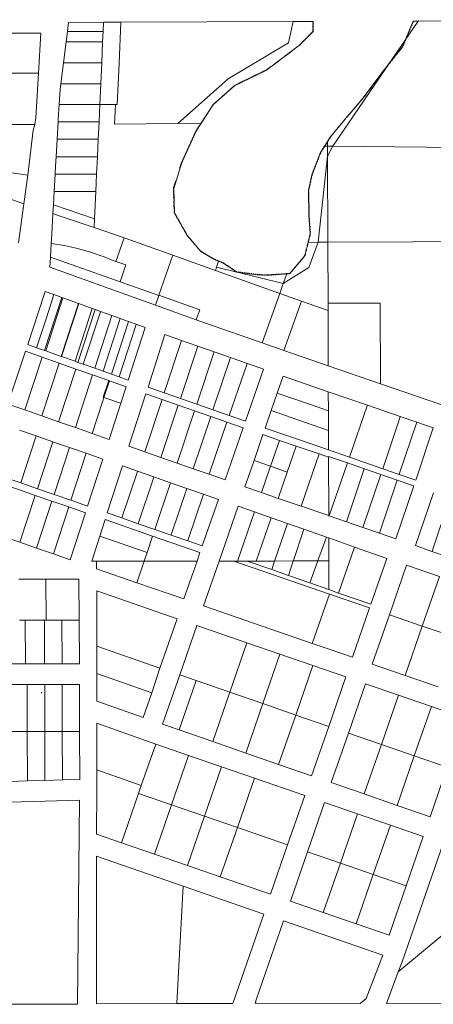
# Model space of a CAD drawing. Extents: x 383245 to 391947, y 95455 to 99861.
# Tile 4 of 5: x 387791 to 388978, y 97023 to 99849. Entities that reach past the tile are written whole.
import ezdxf

# ---------------------------------------------------------------- set-up
doc = ezdxf.new("R2010")
doc.units = 0
doc.header["$LTSCALE"] = 0.005
doc.header["$MEASUREMENT"] = 0
doc.linetypes.add('Echnl', pattern=[0.68, 0.25, -0.03, 0.02, -0.03, 0.02, -0.03, 0.02, -0.03, 0.25])
doc.linetypes.add('Erwl', pattern=[0.8, 0.175, -0.05, 0.35, -0.05, 0.175])
doc.layers.add('Default_1', color=5, linetype='Continuous', lineweight=18, plot=False)
doc.layers.add('E_RW_Existing', color=1, linetype='Erwl', lineweight=25)
doc.layers.add('E_WTR_Edge', color=4, linetype='Echnl', lineweight=25)

msp = doc.modelspace()

# ---------------------------------------------------------------- linework, layer by layer
at = {"layer": 'Default_1'}
for p in [(388576.5, 99843.8), (388935, 99844.8), (388674.9, 99457.1), (387854.4, 97917.6)]:
    msp.add_point(p, dxfattribs=at)
at = {"layer": 'E_RW_Existing', "linetype": 'Continuous', "lineweight": 18}
for p, q in [((387928.5, 99815), (387931.8, 99841.3)), ((388030.5, 99815), (388031.7, 99841.7)), ((388563, 99782.7), (388576.5, 99843.8)), ((388576.5, 99843.8), (388633.8, 99844)), ((388920.9, 99844.8), (388935, 99844.8)), ((388935, 99844.8), (389546.7, 99849)), ((387928.5, 99815), (387924.6, 99785)), ((388030.5, 99815), (387928.5, 99815)), ((388029.2, 99785.2), (388030.5, 99815)), ((388029.2, 99785.2), (387924.6, 99785)), ((388026.6, 99725.3), (388029.2, 99785.2)), ((388389.7, 99678.8), (388563, 99782.7)), ((388026.6, 99725.3), (387917, 99725.3)), ((388245.3, 99551.2), (388389.7, 99678.8)), ((388021.4, 99605.8), (387904.6, 99605.7)), ((388066.3, 99605.4), (388021.4, 99605.8)), ((388063.8, 99549.3), (388066.3, 99605.4)), ((388066.3, 99605.4), (388071.4, 99605.3)), ((387680.8, 99548.6), (387834.5, 99548.3)), ((387834.5, 99548.3), (387830.1, 99531.5)), ((387837.2, 99567.1), (387834.5, 99548.3)), ((387830.1, 99531.5), (387814.9, 99403.1)), ((388674.9, 99457.1), (388690.4, 99485.7)), ((387814.9, 99403.1), (387536.9, 99441.1)), ((388647.5, 99210), (388674.9, 99457.1)), ((388675.7, 99210.1), (388674.9, 99457.1)), ((387498.2, 99426.7), (387803.6, 99320.8)), ((387883.2, 99233.5), (387886.6, 99292.5)), ((387888, 99317.8), (388005.8, 99277.2)), ((388004.6, 99252.2), (388091, 99222.7)), ((387879.4, 99167), (387881.7, 99207)), ((387881.7, 99207), (387883.2, 99233.5)), ((388066.9, 99155.3), (388091, 99222.7)), ((388091, 99222.7), (388231, 99172.7)), ((388621.2, 99137.8), (388647.5, 99210)), ((388676.3, 99035), (388675.7, 99210.1)), ((387877.8, 99138.3), (387879.4, 99167)), ((387879.4, 99167), (388080, 99096.1)), ((388095.8, 99145.1), (388066.9, 99155.3)), ((388231, 99172.7), (388191, 99057.9)), ((388231, 99172.7), (388353.1, 99129.1)), ((388181.1, 99029.4), (387877.8, 99138.3)), ((388080, 99096.1), (388095.8, 99145.1)), ((388353.1, 99129.1), (388537.8, 99063.2)), ((388547.9, 99091.3), (388621.2, 99137.8)), ((388080, 99096.1), (388190.7, 99056.9)), ((387862.3, 98899.4), (387912.5, 99051.5)), ((387866, 98898.1), (387915.1, 99050.6)), ((387889.7, 99059.7), (387868.4, 98993.2)), ((388190.7, 99056.9), (388181.1, 99029.4)), ((388191, 99057.9), (388190.7, 99056.9)), ((388308.1, 99016.6), (388191, 99057.9)), ((388486.9, 98921.6), (388537.8, 99063.2)), ((388537.8, 99063.2), (388600.5, 99040.9)), ((388600.5, 99040.9), (388549.7, 98899.5)), ((388600.5, 99040.9), (388676.4, 99013.9)), ((387910.4, 98882.4), (387960.3, 99034.3)), ((388008.2, 99017.1), (387958.6, 98865.4)), ((388181.1, 99029.4), (388297.9, 98987.5)), ((388297.9, 98987.5), (388308.1, 99016.6)), ((388676.3, 99035), (388826.3, 99035.6)), ((388826.3, 99035.6), (388827, 98803.5)), ((387840, 98907.3), (387868.4, 98993.2)), ((388056.1, 98999.9), (388006.7, 98848.4)), ((388080, 98991.3), (388030.9, 98839.9)), ((388054.8, 98831.4), (388104, 98982.7)), ((388297.9, 98987.5), (388327.5, 98977.1)), ((388151.8, 98965.5), (388103, 98814.4)), ((388327.5, 98977.1), (388486.9, 98921.6)), ((388208.3, 98945.3), (388159.6, 98794.4)), ((388255.3, 98928.4), (388206.2, 98778)), ((388208.3, 98945.3), (388255.3, 98928.4)), ((387757.6, 98745.7), (387807.8, 98897.3)), ((388252.8, 98761.7), (388302.4, 98911.8)), ((388299.4, 98745.4), (388349.6, 98895.3)), ((388302.4, 98911.8), (388349.6, 98895.3)), ((388349.6, 98895.3), (388396.8, 98878.9)), ((388549.7, 98899.5), (388486.9, 98921.6)), ((388676.9, 98855), (388549.7, 98899.5)), ((387806, 98728.8), (387856, 98880.3)), ((388346, 98729), (388396.8, 98878.9)), ((388396.8, 98878.9), (388443.9, 98862.4)), ((387854.4, 98711.9), (387904.2, 98863.3)), ((387952.3, 98846.3), (387902.8, 98695)), ((388392.7, 98712.7), (388443.9, 98862.4)), ((388827, 98803.5), (388676.9, 98855)), ((388000.5, 98829.4), (387951.2, 98678.1)), ((388046.8, 98813), (388031.3, 98765.5)), ((388033.2, 98764.8), (388048.7, 98812.4)), ((388547.7, 98826.1), (388677.1, 98780.7)), ((388153.4, 98775.4), (388104.7, 98624.5)), ((388200, 98759.1), (388150.7, 98608.4)), ((387806, 98728.8), (387757.6, 98745.7)), ((387854.4, 98711.9), (387806, 98728.8)), ((388196.8, 98592.3), (388246.5, 98742.8)), ((388242.8, 98576.3), (388293.1, 98726.5)), ((387902.8, 98695), (387854.4, 98711.9)), ((388288.8, 98560.2), (388339.6, 98710.2)), ((387791.2, 98670.7), (387838.9, 98654.1)), ((387951.2, 98678.1), (387902.8, 98695)), ((387999.6, 98661.2), (387951.2, 98678.1)), ((388334.9, 98544.1), (388386.2, 98693.9)), ((388380.9, 98528), (388432.8, 98677.6)), ((388928, 98527.6), (388978.3, 98677.1)), ((387794.2, 98519.5), (387838.9, 98654.1)), ((387838.9, 98654.1), (387886.6, 98637.5)), ((388048, 98644.3), (387999.6, 98661.2)), ((387886.6, 98637.5), (387842.2, 98502.8)), ((387886.6, 98637.5), (387934.3, 98620.9)), ((387890.2, 98486.2), (387934.3, 98620.9)), ((387934.3, 98620.9), (387982, 98604.3)), ((388150.7, 98608.4), (388104.7, 98624.5)), ((388584.7, 98625.1), (388650.9, 98602.4)), ((387938.2, 98469.5), (387982, 98604.3)), ((387982, 98604.3), (388029.7, 98587.6)), ((388029.7, 98587.6), (387986.1, 98452.9)), ((388196.8, 98592.3), (388150.7, 98608.4)), ((388242.8, 98576.3), (388196.8, 98592.3)), ((388599.1, 98452.3), (388650.9, 98602.4)), ((388650.9, 98602.4), (388677.7, 98593.1)), ((388677.7, 98593.1), (388677.7, 98595.4)), ((388086.4, 98567.9), (388042.8, 98433.2)), ((388288.8, 98560.2), (388242.8, 98576.3)), ((388334.9, 98544.1), (388288.8, 98560.2)), ((388731.7, 98577), (388679.8, 98424.8)), ((388380.9, 98528), (388334.9, 98544.1)), ((388776.5, 98391.3), (388827.8, 98543.5)), ((388224, 98520), (388179.1, 98385.9)), ((388485.2, 98491.6), (388437.6, 98508.2)), ((388871.1, 98358.7), (388922.2, 98510.6)), ((387835.8, 98483.6), (387791.4, 98348.9)), ((388315.3, 98338.7), (388361.6, 98472.1)), ((388532.8, 98475), (388485.2, 98491.6)), ((388599.1, 98452.3), (388532.8, 98475)), ((388927.3, 98339.3), (388978.5, 98490.9)), ((387839.7, 98332.2), (387883.9, 98466.9)), ((387888, 98315.5), (387931.9, 98450.3)), ((387979.9, 98433.6), (387936.4, 98298.9)), ((388416.6, 98295.1), (388465.4, 98435.9)), ((388469.6, 98295.1), (388512.7, 98419.4)), ((388679.8, 98424.8), (388678.4, 98425.2)), ((387791.4, 98348.9), (387743.1, 98365.6)), ((388021.2, 98366.4), (388156.8, 98319.4)), ((388672.1, 98363.9), (388647.3, 98296.5)), ((388678.7, 98295.2), (388678.5, 98361.7)), ((387839.7, 98332.2), (387791.4, 98348.9)), ((387888, 98315.5), (387839.7, 98332.2)), ((387936.4, 98298.9), (387888, 98315.5)), ((388844.7, 98302.5), (388799.2, 98170.9)), ((388012.2, 98294.8), (387998.1, 98294.8)), ((388148.6, 98294.9), (388012.2, 98294.8)), ((388012.2, 98272.6), (388012.2, 98294.8)), ((388406.1, 98295), (388363.7, 98295)), ((388416.6, 98295.1), (388406.1, 98295)), ((388406.1, 98295), (388680.2, 98200.1)), ((388444, 98295.1), (388416.6, 98295.1)), ((388514.6, 98270.4), (388444, 98295.1)), ((388679, 98212.9), (388678.7, 98295.2)), ((388852.4, 98141.1), (388901.4, 98282.9)), ((388901.4, 98282.9), (388996, 98250.2)), ((388562.4, 98253.7), (388514.6, 98270.4)), ((388623.6, 98232.3), (388562.4, 98253.7)), ((388946.9, 98108.4), (388996, 98250.2)), ((387789.1, 98243.1), (387866.1, 98243.1)), ((387866.1, 98243.1), (387867.4, 98125.4)), ((387866.1, 98243.1), (387961.1, 98243.1)), ((388242.9, 98129.5), (388012.3, 98209.1)), ((388680.2, 98200.1), (388631.1, 98058.8)), ((388680.2, 98200.1), (388795.7, 98160.7)), ((388795.7, 98160.7), (388746.7, 98018.9)), ((388803.4, 97999.3), (388852.4, 98141.1)), ((388946.9, 98108.4), (388852.4, 98141.1)), ((387790.4, 98125.4), (387807.4, 98125.4)), ((387807.4, 98125.4), (387862.4, 98125.4)), ((387807.4, 98125.4), (387807.8, 98000.4)), ((387862.4, 98125.4), (387862.8, 98000.4)), ((387862.4, 98125.4), (387867.4, 98125.4)), ((387867.4, 98125.4), (387912.4, 98125.4)), ((387912.4, 98125.4), (387961.9, 98125.4)), ((387912.4, 98125.4), (387912.8, 98000.4)), ((388193.8, 97987.8), (388242.9, 98129.5)), ((388250.5, 97968.2), (388299.6, 98109.9)), ((388299.6, 98109.9), (388443.5, 98060.2)), ((388897.9, 97966.7), (388946.9, 98108.4)), ((389041.5, 98075.8), (388946.9, 98108.4)), ((388012.6, 98050.5), (388193.8, 97987.8)), ((388394.5, 97918.4), (388443.5, 98060.2)), ((388443.5, 98060.2), (388538, 98027.5)), ((388489, 97885.8), (388538, 98027.5)), ((388538, 98027.5), (388632.6, 97994.9)), ((387752.8, 98000.4), (387807.8, 98000.4)), ((387807.8, 98000.4), (387862.8, 98000.4)), ((387862.8, 98000.4), (387912.8, 98000.4)), ((387912.8, 98000.4), (387962.8, 98000.4)), ((388583.5, 97853.1), (388632.6, 97994.9)), ((388632.6, 97994.9), (388727.1, 97962.2)), ((388897.9, 97966.7), (388803.4, 97999.3)), ((388170.8, 97917), (388193.8, 97987.8)), ((388201.4, 97826.4), (388250.5, 97968.2)), ((388297.7, 97951.8), (388250.5, 97968.2)), ((388727.1, 97962.2), (388678.1, 97820.5)), ((388992.4, 97934), (388897.9, 97966.7)), ((387763, 97940.4), (387813, 97940.4)), ((387813, 97940.4), (387863, 97940.4)), ((387813.2, 97805.4), (387813, 97940.4)), ((387863, 97940.4), (387913, 97940.4)), ((387863.3, 97805.4), (387863, 97940.4)), ((387913, 97940.4), (387963, 97940.4)), ((387913.3, 97805.4), (387913, 97940.4)), ((387963.4, 97805.4), (387963, 97940.4)), ((388248.6, 97810.1), (388297.7, 97951.8)), ((388394.5, 97918.4), (388297.7, 97951.8)), ((388734.8, 97800.9), (388783.8, 97942.6)), ((388783.8, 97942.6), (388878.3, 97910)), ((388146, 97846.4), (388170.8, 97917)), ((388345.5, 97776.6), (388394.5, 97918.4)), ((388489, 97885.8), (388394.5, 97918.4)), ((388829.3, 97768.2), (388878.3, 97910)), ((388878.3, 97910), (388972.8, 97877.3)), ((388440, 97744), (388489, 97885.8)), ((388583.5, 97853.1), (388489, 97885.8)), ((388923.8, 97735.6), (388972.8, 97877.3)), ((388972.8, 97877.3), (389067.3, 97844.7)), ((388534.5, 97711.3), (388583.5, 97853.1)), ((388678.1, 97820.5), (388583.5, 97853.1)), ((388013, 97695.9), (388013, 97829.4)), ((388013, 97829.4), (388181.7, 97769.7)), ((388248.6, 97810.1), (388201.4, 97826.4)), ((388888.8, 97144.6), (389124.1, 97825.1)), ((387763.2, 97805.4), (387813.2, 97805.4)), ((387813.2, 97805.4), (387863.3, 97805.4)), ((387813.9, 97664), (387813.2, 97805.4)), ((387863.3, 97805.4), (387913.3, 97805.4)), ((387863.9, 97665.4), (387863.3, 97805.4)), ((387913.9, 97666.8), (387913.3, 97805.4)), ((387913.3, 97805.4), (387963.4, 97805.4)), ((387963.9, 97668.1), (387963.4, 97805.4)), ((388345.5, 97776.6), (388248.6, 97810.1)), ((388678.1, 97820.5), (388629, 97678.7)), ((388685.7, 97659.1), (388734.8, 97800.9)), ((388829.3, 97768.2), (388734.8, 97800.9)), ((388140.4, 97650.4), (388181.7, 97769.7)), ((388440, 97744), (388345.5, 97776.6)), ((388780.3, 97626.4), (388829.3, 97768.2)), ((388923.8, 97735.6), (388829.3, 97768.2)), ((388227.1, 97595.4), (388276.1, 97737.1)), ((388534.5, 97711.3), (388440, 97744)), ((388629, 97678.7), (388534.5, 97711.3)), ((388874.8, 97593.8), (388923.8, 97735.6)), ((389018.3, 97702.9), (388923.8, 97735.6)), ((388013, 97695.9), (388140.4, 97650.4)), ((388013, 97640.9), (388013, 97695.9)), ((388370.7, 97704.4), (388321.6, 97562.7)), ((388465.3, 97671.8), (388370.7, 97704.4)), ((389018.3, 97702.9), (388969.3, 97561.1)), ((387763.9, 97662.6), (387813.9, 97664)), ((387813.9, 97664), (387863.9, 97665.4)), ((387863.9, 97665.4), (387913.9, 97666.8)), ((387913.9, 97666.8), (387963.9, 97668.1)), ((388416.1, 97530.1), (388465.3, 97671.8)), ((388609.4, 97622), (388465.3, 97671.8)), ((388780.3, 97626.4), (388685.7, 97659.1)), ((388132.6, 97628), (388083.6, 97486.2)), ((388132.6, 97628), (388140.4, 97650.4)), ((388227.1, 97595.4), (388132.6, 97628)), ((388874.8, 97593.8), (388780.3, 97626.4)), ((387612.1, 97598.5), (387962.7, 97608.2)), ((388227.1, 97595.4), (388178.1, 97453.6)), ((388321.6, 97562.7), (388227.1, 97595.4)), ((388560.4, 97480.2), (388609.4, 97622)), ((388617.1, 97460.6), (388666.1, 97602.4)), ((388666.1, 97602.4), (388760.7, 97569.7)), ((388711.6, 97428), (388760.7, 97569.7)), ((388760.7, 97569.7), (388855.2, 97537.1)), ((388969.3, 97561.1), (388874.8, 97593.8)), ((388321.6, 97562.7), (388272.6, 97420.9)), ((388416.1, 97530.1), (388321.6, 97562.7)), ((388011.7, 97511.1), (388083.6, 97486.2)), ((388367.1, 97388.3), (388416.1, 97530.1)), ((388560.4, 97480.2), (388416.1, 97530.1)), ((388806.2, 97395.3), (388855.2, 97537.1)), ((388855.2, 97537.1), (388949.7, 97504.4)), ((388083.6, 97486.2), (388178.1, 97453.6)), ((388949.7, 97504.4), (388900.7, 97362.7)), ((388178.1, 97453.6), (388272.6, 97420.9)), ((388511.4, 97338.5), (388560.4, 97480.2)), ((388568.1, 97318.9), (388617.1, 97460.6)), ((388711.6, 97428), (388617.1, 97460.6)), ((388011.3, 97023.6), (388011.7, 97447.6)), ((388662.6, 97286.2), (388711.6, 97428)), ((388806.2, 97395.3), (388711.6, 97428)), ((388272.6, 97420.9), (388367.1, 97388.3)), ((388367.1, 97388.3), (388511.4, 97338.5)), ((388757.1, 97253.6), (388806.2, 97395.3)), ((388900.7, 97362.7), (388806.2, 97395.3)), ((388900.7, 97362.7), (388851.7, 97220.9)), ((388662.6, 97286.2), (388568.1, 97318.9)), ((388757.1, 97253.6), (388662.6, 97286.2)), ((388491.8, 97281.8), (388403.1, 97025.3)), ((388548.5, 97262.2), (388833.7, 97163.6)), ((388851.7, 97220.9), (388757.1, 97253.6)), ((388785.3, 97039), (388833.7, 97163.6)), ((388768.8, 97025.2), (388785.3, 97039)), ((387590.7, 97022.6), (387956.8, 97023.5)), ((389106.4, 97023.2), (388843.7, 97024.8))]:
    msp.add_line(p, q, dxfattribs=at)
for points in [[(387931.8, 99841.3), (388031.7, 99841.7), (388081.8, 99841.9), (388576.5, 99843.8)], [(388071.4, 99605.3), (388076.6, 99723.1), (388081.8, 99841.9)], [(388338.7, 99593), (388346.6, 99605.3), (388409.8, 99661.3), (388500.3, 99705.3), (388594.5, 99775.8), (388633.2, 99815.5), (388633.8, 99844)], [(388690.4, 99485.7), (388854.1, 99726), (388898.1, 99790.6), (388935, 99844.8)], [(388920.9, 99844.8), (388918.1, 99838), (388912.1, 99823.9), (388898.1, 99790.6), (388889.8, 99770.9), (388854.1, 99726), (388831.2, 99697.2), (388776.6, 99623.4), (388754.3, 99597.4)], [(387851.7, 99810), (387752.5, 99809.9), (387663.4, 99809.8)], [(387851.7, 99810), (387844.9, 99695.3), (387837.2, 99567.1)], [(387924.6, 99785), (387917, 99725.3), (387909.3, 99665.3), (387907.2, 99648.8)], [(388021.4, 99605.8), (388024, 99665.3), (388026.6, 99725.3)], [(387746.4, 99695.5), (387844.6, 99695.3), (387844.9, 99695.3)], [(388024, 99665.3), (387917, 99665.3), (387909.3, 99665.3)], [(387907.2, 99648.8), (387904.6, 99605.7), (387902.1, 99563.3)], [(388004.6, 99252.2), (388005.8, 99277.2), (388009.5, 99355.8), (388011.9, 99405.8), (388014.3, 99455.8), (388016.6, 99505.8), (388019, 99555.8), (388021.4, 99605.8)], [(388674.8, 99499.4), (388666.3, 99486), (388654, 99466.3), (388630.4, 99405.8), (388620.3, 99359.9), (388621.1, 99287), (388625.4, 99235.5), (388619, 99209.9), (388609.4, 99171.5), (388566.4, 99120), (388557.8, 99119.4), (388502.1, 99115.3), (388475.2, 99116.8), (388415.6, 99124.3), (388415, 99124.4), (388414.8, 99124.5), (388374.9, 99150.7), (388362.3, 99155.9), (388348.3, 99161.7), (388311.4, 99183.8), (388273, 99228.6), (388235.6, 99294.9), (388233.3, 99364.5), (388256.6, 99438.9), (388297.4, 99529.1), (388312.2, 99551.9), (388338.7, 99593)], [(388754.3, 99597.4), (388728.3, 99567.2), (388682.3, 99511.4), (388674.8, 99499.4)], [(387902.1, 99563.3), (387901.6, 99555.7), (387898.8, 99505.7), (387895.9, 99455.7), (387894.4, 99429.3)], [(388019, 99555.8), (387904.6, 99555.7), (387901.6, 99555.7)], [(388063.8, 99549.3), (388245.3, 99551.2), (388312.2, 99551.9)], [(388016.6, 99505.8), (387904.7, 99505.7), (387898.8, 99505.7)], [(388674.9, 99457.1), (388674.8, 99485.9), (388674.8, 99499.4)], [(388666.3, 99486), (388674.8, 99485.9), (388690.4, 99485.7), (389492.7, 99477.6)], [(388014.3, 99455.8), (387904.7, 99455.7), (387895.9, 99455.7)], [(387886.6, 99292.5), (387888, 99317.8), (387890.2, 99355.7), (387893, 99405.7), (387894.4, 99429.3)], [(388011.9, 99405.8), (387904.7, 99405.7), (387893, 99405.7)], [(387814.9, 99403.1), (387803.6, 99320.8), (387788.2, 99208.3)], [(388009.5, 99355.8), (387904.7, 99355.7), (387890.2, 99355.7)], [(387886.6, 99292.5), (387901.5, 99287.4), (388004.6, 99252.2)], [(387881.7, 99207), (387919.7, 99200.6), (387957.3, 99192.1), (387994.5, 99181.8), (388031, 99169.5), (388066.9, 99155.3)], [(388675.7, 99210.1), (388647.5, 99210), (388619, 99209.9)], [(388675.7, 99210.1), (389163.4, 99212), (389463.3, 99213.2)], [(388353.1, 99129.1), (388356.5, 99139), (388362.3, 99155.9)], [(388356.5, 99139), (388414.8, 99124.5), (388415.6, 99124.3), (388547.9, 99091.3)], [(388537.8, 99063.2), (388547.9, 99091.3), (388557.8, 99119.4)], [(387814.2, 98916.4), (387861.9, 99060.5), (387862.8, 99063.1), (387864.6, 99068.7)], [(387864.6, 99068.7), (387889.7, 99059.7), (387912.5, 99051.5), (387915.1, 99050.6), (387960.3, 99034.3)], [(387911.3, 98882.1), (387911.3, 98882.2), (387961.2, 99034)], [(387999.7, 99020.2), (387999.7, 99019.9), (387950.1, 98868.4)], [(387960.3, 99034.3), (387961.2, 99034), (387999.7, 99020.2), (388008.2, 99017.1)], [(388023.1, 99011.8), (388022.8, 99010.8), (387973.7, 98860.1)], [(388008.2, 99017.1), (388023.1, 99011.8), (388056.1, 98999.9)], [(388676.9, 98855), (388676.4, 99013.9), (388676.3, 99035)], [(388056.1, 98999.9), (388080, 98991.3), (388104, 98982.7)], [(388104, 98982.7), (388125.5, 98975), (388151.8, 98965.5)], [(388125.5, 98975), (388125.2, 98974.2), (388076.6, 98823.7)], [(388255.3, 98928.4), (388274.6, 98921.5), (388302.4, 98911.8)], [(387807.8, 98897.3), (387856, 98880.3), (387904.2, 98863.3), (387952.3, 98846.3), (388000.5, 98829.4), (388046.8, 98813), (388048.7, 98812.4), (388096.8, 98795.4)], [(388103, 98814.4), (388076.6, 98823.7), (388054.8, 98831.4), (388030.9, 98839.9), (388006.7, 98848.4), (387973.7, 98860.1), (387958.6, 98865.4), (387950.1, 98868.4), (387911.3, 98882.1), (387910.4, 98882.4), (387866, 98898.1), (387862.3, 98899.4), (387840, 98907.3), (387814.2, 98916.4)], [(388439.3, 98696.4), (388491, 98845.7), (388491.1, 98845.9)], [(388443.9, 98862.4), (388463.8, 98855.5), (388491.1, 98845.9)], [(388496, 98676.8), (388513.3, 98726.9), (388530.7, 98777), (388547.7, 98826.1)], [(388096.8, 98795.4), (388081.5, 98747.8), (388048, 98644.3)], [(388439.3, 98696.4), (388392.7, 98712.7), (388346, 98729), (388299.4, 98745.4), (388252.8, 98761.7), (388206.2, 98778), (388159.6, 98794.4)], [(389370.7, 98617.1), (389100.4, 98709.8), (388827, 98803.5)], [(387999.6, 98661.2), (388030, 98754.9), (388033.2, 98764.8)], [(388031.3, 98765.5), (388033.2, 98764.8), (388080.2, 98748.2), (388081.5, 98747.8)], [(388153.4, 98775.4), (388200, 98759.1), (388246.5, 98742.8), (388293.1, 98726.5), (388339.6, 98710.2), (388386.2, 98693.9), (388432.8, 98677.6)], [(388677.3, 98726.2), (388626, 98744.2), (388530.7, 98777)], [(388677.1, 98780.7), (388789.2, 98742.1), (388883.7, 98709.6), (388931, 98693.3), (388978.3, 98677.1)], [(388677.7, 98613.8), (388677.5, 98670), (388677.3, 98726.2), (388677.1, 98780.7)], [(388677.5, 98670), (388608.6, 98694.1), (388513.3, 98726.9)], [(388737.4, 98593.2), (388788.7, 98740.9), (388789.2, 98742.1)], [(388833.4, 98560.2), (388883.5, 98709), (388883.7, 98709.6)], [(388677.7, 98613.8), (388591.3, 98644), (388591.2, 98644.1), (388496, 98676.8)], [(388880.7, 98543.9), (388880.8, 98544.2), (388931, 98693.3)], [(388437.6, 98508.2), (388463.8, 98583.8), (388489.4, 98657.9)], [(388485.2, 98491.6), (388511.4, 98567.2), (388537.1, 98641.5)], [(388584.7, 98625.1), (388537.1, 98641.5), (388489.4, 98657.9)], [(388532.8, 98475), (388559, 98550.6), (388584.7, 98625.1)], [(388677.7, 98613.8), (388737.4, 98593.2), (388833.4, 98560.2), (388880.7, 98543.9), (388928, 98527.6)], [(388559, 98550.6), (388511.6, 98567.1), (388511.4, 98567.2), (388464, 98583.8), (388463.8, 98583.8)], [(388677.7, 98595.4), (388677.8, 98595.4), (388731.7, 98577)], [(388678.3, 98425.3), (388677.7, 98593.1), (388677.7, 98593.1)], [(388086.4, 98567.9), (388129.5, 98552.9), (388176.7, 98536.4), (388224, 98520), (388271.2, 98503.5), (388318.4, 98487.1), (388361.6, 98472.1)], [(388729.3, 98407.7), (388780.4, 98559.4), (388780.6, 98559.9)], [(388731.7, 98577), (388780.6, 98559.9), (388827.8, 98543.5), (388875, 98527), (388922.2, 98510.6)], [(387691.8, 98533.5), (387739.8, 98516.9), (387787.8, 98500.2), (387835.8, 98483.6), (387883.9, 98466.9), (387931.9, 98450.3), (387979.9, 98433.6)], [(387986.1, 98452.9), (387938.2, 98469.5), (387890.2, 98486.2), (387842.2, 98502.8), (387794.2, 98519.5), (387746.2, 98536.1), (387698.2, 98552.8)], [(388129.5, 98552.9), (388129.1, 98551.7), (388084.6, 98418.7)], [(388176.7, 98536.4), (388176.5, 98535.9), (388131.8, 98402.3)], [(388271.2, 98503.5), (388226.5, 98370.1), (388226.3, 98369.5)], [(388823.8, 98375), (388823.9, 98375.4), (388875, 98527)], [(388318.4, 98487.1), (388273.9, 98354.2), (388273.6, 98353.1)], [(388974.6, 98322.9), (388974.7, 98323.3), (389025.7, 98474.5)], [(388319.2, 98166.6), (388363.7, 98295), (388418.2, 98452.3)], [(388418.2, 98452.3), (388465.4, 98435.9), (388512.7, 98419.4), (388559.9, 98403), (388607.1, 98386.5), (388658.6, 98368.6), (388672.1, 98363.9), (388678.5, 98361.7)], [(388678.4, 98425.2), (388678.3, 98425.3), (388599.1, 98452.3)], [(388042.8, 98433.2), (388084.6, 98418.7), (388131.8, 98402.3), (388179.1, 98385.9), (388226.3, 98369.5), (388273.6, 98353.1), (388315.3, 98338.7)], [(388679.8, 98424.8), (388729.3, 98407.7), (388776.5, 98391.3), (388823.8, 98375), (388871.1, 98358.7)], [(388036.6, 98414), (388021.2, 98366.4), (387998.1, 98294.8)], [(388036.6, 98414), (388172.7, 98366.8), (388308.7, 98319.6)], [(388514.6, 98270.4), (388523, 98295.1), (388559.9, 98403)], [(388576.9, 98296.9), (388607.1, 98386.5), (388607.1, 98386.5)], [(388172.7, 98366.8), (388156.8, 98319.4), (388148.6, 98294.9), (388127.8, 98232.7)], [(388678.5, 98361.7), (388752.5, 98335.3), (388844.7, 98302.5)], [(388752.5, 98335.3), (388752.3, 98335), (388706.6, 98203.3)], [(388927.3, 98339.3), (388974.6, 98322.9), (389019.6, 98307.4), (389114.1, 98274.7), (389208.6, 98242.1)], [(388262.5, 98186.2), (388300.2, 98295), (388308.7, 98319.6)], [(388300.2, 98295), (388160.3, 98294.9), (388148.6, 98294.9)], [(388678.7, 98295.2), (388646.8, 98295.2), (388576.3, 98295.2), (388523, 98295.1), (388469.6, 98295.1), (388444, 98295.1)], [(388562.4, 98253.7), (388576.3, 98295.2), (388576.9, 98296.9)], [(388647.3, 98296.5), (388646.8, 98295.2), (388623.6, 98232.3)], [(388262.5, 98186.2), (388127.8, 98232.7), (388012.2, 98272.6)], [(387962.8, 98000.4), (387961.9, 98125.4), (387961.1, 98243.1)], [(388623.6, 98232.3), (388679, 98212.9), (388706.6, 98203.3), (388799.2, 98170.9)], [(388012.3, 98209.1), (388012.6, 98050.5), (388012.8, 97972.4), (388012.9, 97893)], [(388746.7, 98018.9), (388679.5, 98042.1), (388631.1, 98058.8), (388319.2, 98166.6)], [(388012.8, 97972.4), (388013, 97972.3), (388170.8, 97917)], [(388146, 97846.4), (388013, 97892.9), (388012.9, 97893)], [(388370.7, 97704.4), (388276.1, 97737.1), (388181.7, 97769.7)], [(388011.7, 97511.1), (388013, 97639.3), (388013, 97640.9)], [(387956.8, 97023.5), (387961.7, 97511.6), (387962.7, 97608.2)], [(388011.7, 97447.6), (388260.4, 97361.7), (388491.8, 97281.8)], [(388260.4, 97361.7), (388242.7, 97025.6), (388242.6, 97024.6)], [(388878, 97116), (388905.5, 97138.8), (389084.1, 97287.3)], [(388466.7, 97025.7), (388471.1, 97038.5), (388548.5, 97262.2)], [(388843.7, 97024.8), (388878, 97116), (388888.8, 97144.6)], [(388403.1, 97025.3), (388242.6, 97024.6), (388011.3, 97023.6)], [(388768.8, 97025.2), (388471, 97025.7), (388466.7, 97025.7)]]:
    msp.add_lwpolyline(points, dxfattribs=at)
at = {"layer": 'E_WTR_Edge'}
for points in [[(388338.7, 99593), (388346.6, 99605.3), (388409.8, 99661.3), (388500.3, 99705.3), (388594.5, 99775.8), (388633.2, 99815.5), (388633.8, 99844)], [(388920.9, 99844.8), (388918.1, 99838), (388912.1, 99823.9), (388889.8, 99770.9), (388831.2, 99697.2), (388776.6, 99623.4), (388754.3, 99597.4)], [(388674.8, 99499.4), (388654, 99466.3), (388630.4, 99405.8), (388620.3, 99359.9), (388621.1, 99287), (388625.4, 99235.5), (388609.4, 99171.5), (388566.4, 99120), (388502.1, 99115.3), (388475.2, 99116.8), (388415, 99124.4), (388374.9, 99150.7), (388348.3, 99161.7), (388311.4, 99183.8), (388273, 99228.6), (388235.6, 99294.9), (388233.3, 99364.5), (388256.6, 99438.9), (388297.4, 99529.1), (388338.7, 99593)], [(388754.3, 99597.4), (388728.3, 99567.2), (388682.3, 99511.4), (388674.8, 99499.4)]]:
    msp.add_lwpolyline(points, dxfattribs=at)

doc.saveas('drawing.dxf')
